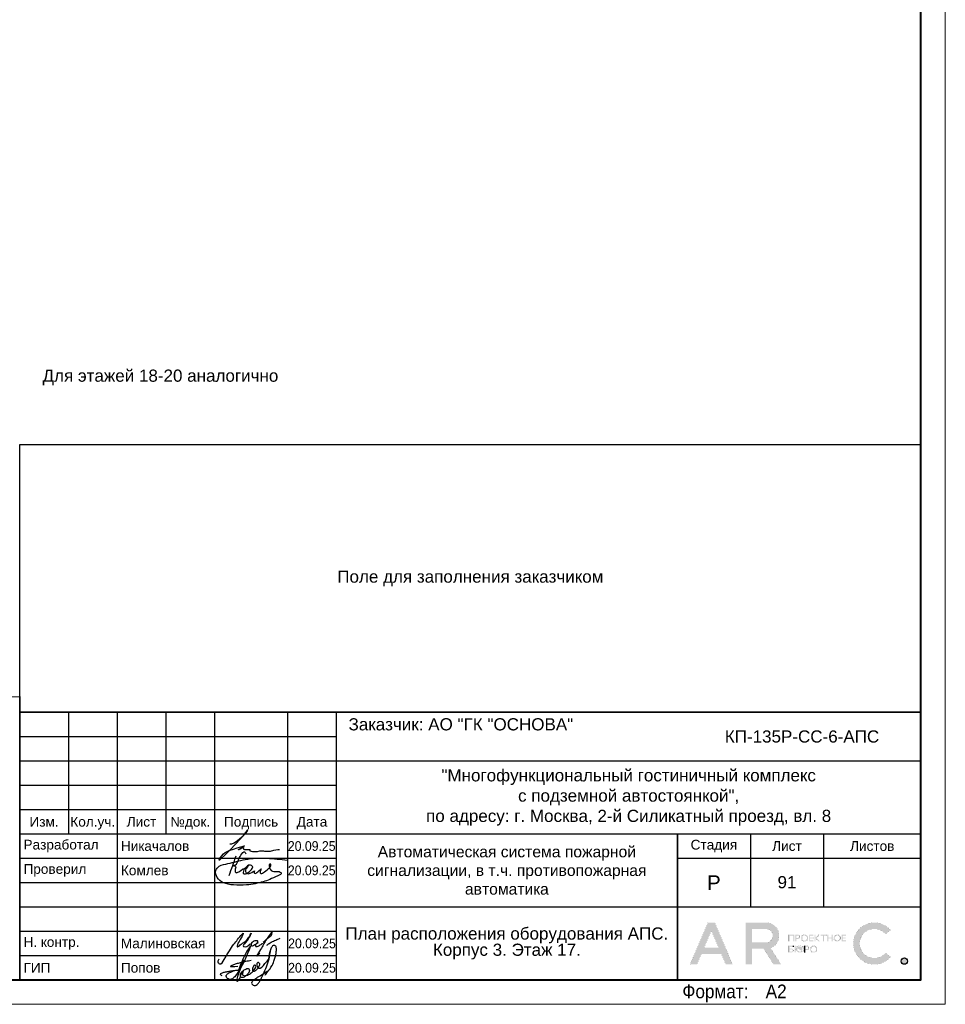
# Model space of a CAD drawing. Header units: millimetres. Extents: x -195178 to 1761886, y 140622 to 301105.
# Tile 92 of 131: x 931608 to 950608, y 182305 to 202531. Entities that reach past the tile are written whole.
import ezdxf
from ezdxf.enums import TextEntityAlignment as Align

# ---------------------------------------------------------------- set-up
doc = ezdxf.new("R2010")
doc.units = ezdxf.units.MM
doc.layers.get('Defpoints').update_dxf_attribs({"color": 252})
for name, color, linetype, lineweight in [('DB CP Оформление', 7, 'Continuous', 25), ('Охрана входов', 252, 'Continuous', 30), ('Рамка', 7, 'Continuous', 18)]:
    doc.layers.add(name, color=color, linetype=linetype, lineweight=lineweight)
doc.layers.add('DB CP Подписи', color=7, linetype='Continuous', lineweight=25, true_color=0x0a45f5)
doc.layers.add('Автоматика', color=1, linetype='Continuous')
doc.layers.add('формат', color=250, linetype='Continuous')
doc.styles.add('Arial', font='arial.ttf', dxfattribs={"width": 0.9, "height": 699.9999999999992})
doc.styles.add('CP.Text', font='arial.ttf')
doc.styles.add('CP.Text дата', font='arial.ttf', dxfattribs={"width": 0.9})

# ---------------------------------------------------------------- blocks, each defined once
blk = doc.blocks.new('*U29')
at = {"color": 0, "lineweight": 0}
blk.add_lwpolyline([(-594, 4.393872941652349e-15), (6.661338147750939e-14, 6.661338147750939e-14), (3.331937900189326e-14, 420.0000000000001), (-594.0000000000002, 420.0000000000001)], close=True, dxfattribs=at)
at = {"lineweight": 40}
blk.add_lwpolyline([(-574, 5.000000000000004), (-4.999999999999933, 5.000000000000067), (-4.999999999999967, 415.0000000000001), (-574.0000000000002, 415.0000000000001)], close=True, dxfattribs=at)
at = {"style": 'Arial', "width": 0.9}
blk.add_text('Формат:', height=2.8, dxfattribs=at).set_placement((-53.97311837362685, 1.250000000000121))
at = {"style": 'Arial', "width": 0.9, "flags": 8}
blk.add_attdef('FORMAT', (-36.87188609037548, 1.257088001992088), '', height=2.8, dxfattribs=at)
blk = doc.blocks.new('Попов')
at = {"layer": 'DB CP Подписи', "color": 160, "true_color": 0x0a45f5}
for points in [[(7.394956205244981, 7.032094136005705), (4.284556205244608, 0.8400941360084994), (3.982156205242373, 0.4944941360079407), (3.665356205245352, 0.2583778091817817), (3.190156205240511, 0.09837780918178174), (2.801356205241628, 0.2064941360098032), (2.509696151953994, 0.451294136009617), (2.383756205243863, 0.7680941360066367), (2.429696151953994, 0.9984941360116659), (2.62855620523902, 1.243294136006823), (3.319756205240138, 1.603294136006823), (3.895756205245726, 1.848094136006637), (4.370956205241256, 1.992094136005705), (4.918156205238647, 1.992094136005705)], [(7.394956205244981, 7.032094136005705), (6.962956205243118, 6.427294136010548), (4.918156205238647, 1.992094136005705)], [(8.094156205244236, 0.03369413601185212), (8.828556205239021, 0.5520941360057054), (9.980556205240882, 1.272094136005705), (10.85895620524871, 1.761694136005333), (10.41255620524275, 1.084894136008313), (11.57895620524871, 2.611294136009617), (12.16935620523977, 3.84969413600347), (12.471756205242, 4.713694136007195), (12.629696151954, 5.419294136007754), (12.689696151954, 6.2400941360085), (12.54375620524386, 6.945694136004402), (12.34215620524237, 7.075294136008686), (12.03975620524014, 7.075294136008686), (11.64969615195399, 6.6000941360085), (11.379696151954, 5.779294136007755), (11.21895620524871, 4.728094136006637), (10.72935620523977, 3.014494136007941), (9.418956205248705, 0.0336941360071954)], [(3.521356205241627, 2.971294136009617), (4.126156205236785, 3.244894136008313), (4.932556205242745, 3.475294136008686), (6.444556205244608, 3.835294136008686), (7.495756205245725, 4.080094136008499)], [(5.979696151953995, 4.069175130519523), (4.859696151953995, -0.1216221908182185), (5.311356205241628, 0.624094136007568), (5.311356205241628, 0.8688941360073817), (5.624396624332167, 1.697142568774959), (6.247356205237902, 2.150494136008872), (6.650556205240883, 2.323294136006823), (6.909756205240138, 2.323294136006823), (7.125756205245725, 2.150494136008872), (7.125756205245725, 1.747294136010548), (6.82335620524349, 1.243294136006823), (6.333756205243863, 0.7968941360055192), (5.714556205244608, 0.5088941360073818), (5.412156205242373, 0.5952941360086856), (5.49855620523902, 1.286494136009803), (5.817585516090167, 1.879286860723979), (5.714556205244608, 1.286494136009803), (5.829756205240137, 0.9552941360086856), (6.146556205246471, 0.8832941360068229), (6.794556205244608, 1.012894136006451), (7.528956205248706, 1.459294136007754), (8.119356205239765, 2.064094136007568), (8.407356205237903, 2.510494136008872), (8.407356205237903, 2.899294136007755), (8.320956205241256, 3.028894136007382), (8.090556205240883, 2.956894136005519), (7.816956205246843, 2.366494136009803), (7.816956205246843, 1.963294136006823), (7.989756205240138, 1.776094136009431), (8.364156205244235, 1.891294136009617), (8.82495620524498, 2.323294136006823), (9.055356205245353, 2.697694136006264), (9.271356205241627, 3.302494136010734), (9.012156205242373, 3.561694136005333), (8.882556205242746, 3.561694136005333), (8.709696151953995, 3.3600941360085), (8.709696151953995, 2.978377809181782), (9.039696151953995, 2.408377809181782), (10.349696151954, 3.378377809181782), (11.11969615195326, 4.410259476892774), (11.27818451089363, 5.133235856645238), (11.35539592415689, 5.654323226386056), (11.38831620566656, 5.819447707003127), (11.35539592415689, 5.654323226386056)], [(3.521356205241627, 2.971294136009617), (3.294445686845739, 2.859738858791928), (4.789696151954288, 2.859738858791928)], [(1.534156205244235, 0.8688941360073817), (1.303756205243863, 1.041694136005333), (1.217356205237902, 1.214494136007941), (1.447756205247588, 1.416094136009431), (2.038156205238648, 1.603294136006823), (2.815756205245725, 1.761694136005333), (3.506956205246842, 1.876894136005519), (4.357209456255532, 1.989153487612), (4.918156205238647, 1.992094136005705)]]:
    blk.add_spline(points, degree=3, dxfattribs=at)
at = {"layer": 'DB CP Подписи'}
blk.add_spline([(8.094156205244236, 0.03369413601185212), (7.791756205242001, -0.2544480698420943), (7.618956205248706, -0.4847058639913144), (7.618956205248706, -0.8015058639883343), (7.950156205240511, -1.060705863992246), (8.569356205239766, -1.060705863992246), (8.943756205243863, -0.7583058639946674), (9.116556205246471, -0.4991058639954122), (9.418956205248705, 0.0336941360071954)], degree=3, dxfattribs=at)
blk = doc.blocks.new('A$Cf51998ab')
at = {"layer": 'DB CP Подписи'}
for points in [[(2.024743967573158, 7.175397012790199), (0.02474396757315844, 3.175397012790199), (2.524743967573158, 0.1753970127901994), (9.524743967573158, 6.675397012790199), (17.02474396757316, 19.1753970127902), (23.52474396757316, 28.6753970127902), (29.02474396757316, 35.6753970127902), (35.52474396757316, 43.6753970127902), (36.52474396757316, 44.6753970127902), (30.02474396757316, 30.6753970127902), (28.52474396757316, 26.1753970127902), (28.52474396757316, 25.1753970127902), (31.52474396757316, 26.6753970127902), (36.02474396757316, 30.1753970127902), (43.52474396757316, 36.1753970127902), (45.52474396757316, 39.1753970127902), (47.52474396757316, 42.6753970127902), (47.52474396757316, 43.1753970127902), (48.02474396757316, 44.1753970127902), (40.52474396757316, 31.1753970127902), (37.52474396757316, 25.6753970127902), (40.52474396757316, 25.1753970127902), (47.02474396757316, 28.6753970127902), (47.52474396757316, 29.1753970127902)], [(66.52474396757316, 31.6753970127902), (75.02474396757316, 39.1753970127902), (79.02474396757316, 43.6753970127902), (79.52474396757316, 46.6753970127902), (75.02474396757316, 41.6753970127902), (69.02474396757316, 32.6753970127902), (61.02474396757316, 18.6753970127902), (57.02474396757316, 11.6753970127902), (61.52474396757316, 15.6753970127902)], [(57.52474396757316, 34.1753970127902), (54.52474396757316, 34.1753970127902), (50.02474396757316, 31.1753970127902), (49.52474396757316, 26.1753970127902), (54.02474396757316, 27.6753970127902), (56.02474396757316, 29.1753970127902), (58.02474396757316, 33.1753970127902), (57.52474396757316, 34.1753970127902)], [(59.02474396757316, 30.6753970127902), (55.49455854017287, 28.71229258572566), (55.52474396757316, 25.6753970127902), (57.52474396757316, 25.6753970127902), (62.02474396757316, 27.6753970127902), (65.02474396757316, 29.6753970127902), (65.52474396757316, 30.1753970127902)], [(71.80259313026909, 27.23596012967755), (75.18207571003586, 30.02247973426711), (81.43411698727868, 33.40007838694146), (87.77064376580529, 36.27103771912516), (91.06563812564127, 37.45319772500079)]]:
    blk.add_spline(points, degree=3, dxfattribs=at)
blk = doc.blocks.new('Лого')
at = {"layer": 'DB CP Оформление'}
h = blk.add_hatch(color=0, dxfattribs=at)
edge = h.paths.add_edge_path()
edge.add_line((-3.149615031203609, 491.8564630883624), (-2.145539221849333, 491.0307320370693))
edge.add_arc((-5.466713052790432, 493.7619962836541), 4.300000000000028, 39.43316774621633, 320.5668322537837, ccw=False)
edge.add_line((-2.145539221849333, 496.4932605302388), (-3.149615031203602, 495.6675294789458))
edge.add_arc((-5.466713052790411, 493.7619962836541), 3.000000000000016, 39.43316774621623, 320.5668322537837)
edge = h.paths.add_edge_path()
edge.add_arc((0.7039796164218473, 490.1453402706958), 0.65, 0, 360)
h.paths.add_polyline_path([(-38.91856638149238, 496.3972109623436), (-37.43639440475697, 492.9290438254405), (-40.40073835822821, 492.9290438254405)], flags=16)
edge = h.paths.add_edge_path(flags=16)
edge.add_line((-30.56831019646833, 493.9825875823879), (-27.63778042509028, 493.9825875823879))
edge.add_arc((-27.63778042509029, 495.2825875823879), 1.299999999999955, 270.0000000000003, 360.0000000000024)
edge.add_line((-26.33778042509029, 495.2825875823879), (-26.33778042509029, 495.4512324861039))
edge.add_arc((-27.63778042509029, 495.4512324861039), 1.300000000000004, 359.9999999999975, 449.9999999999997)
edge.add_line((-27.63778042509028, 496.7512324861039), (-30.56831019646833, 496.7512324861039))
edge.add_line((-30.56831019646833, 496.7512324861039), (-30.56831019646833, 493.9825875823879))
h.paths.add_polyline_path([(-35.9689509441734, 489.4953402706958), (-36.88082038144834, 491.6290438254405), (-40.956312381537, 491.6290438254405), (-41.8681818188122, 489.4953402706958), (-43.28192242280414, 489.4953402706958), (-39.6254366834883, 498.0512324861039), (-38.21169607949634, 498.0512324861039), (-34.55521034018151, 489.4953402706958)])
edge = h.paths.add_edge_path()
edge.add_line((-30.56831019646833, 489.4953402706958), (-31.86831019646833, 489.4953402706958))
edge.add_line((-31.86831019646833, 489.4953402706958), (-31.86831019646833, 498.0512324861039))
edge.add_line((-31.86831019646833, 498.0512324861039), (-27.63778042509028, 498.0512324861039))
edge.add_arc((-27.63778042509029, 495.4512324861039), 2.600000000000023, 0, 89.99999999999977, ccw=False)
edge.add_line((-25.03778042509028, 495.4512324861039), (-25.03778042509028, 495.2825875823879))
edge.add_arc((-27.63778042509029, 495.2825875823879), 2.600000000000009, -70.23716168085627, 0, ccw=False)
edge.add_line((-26.75864866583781, 492.8357268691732), (-24.6131234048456, 489.4953402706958))
edge.add_line((-24.6131234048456, 489.4953402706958), (-26.15818166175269, 489.4953402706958))
edge.add_line((-26.15818166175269, 489.4953402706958), (-28.20534579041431, 492.6825875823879))
edge.add_line((-28.20534579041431, 492.6825875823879), (-30.56831019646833, 492.6825875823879))
edge.add_line((-30.56831019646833, 492.6825875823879), (-30.56831019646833, 489.4953402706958))
edge = h.paths.add_edge_path(flags=16)
edge.add_line((-21.27053753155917, 492.6928723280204), (-21.27053753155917, 492.5228723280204))
edge.add_arc((-20.82053753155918, 492.5228723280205), 0.4499999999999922, 180.0000000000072, 270.0000000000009)
edge.add_line((-20.82053753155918, 492.0728723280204), (-20.69150461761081, 492.0728723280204))
edge.add_arc((-20.6915046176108, 492.5228723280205), 0.4500000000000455, 269.9999999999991, 359.9999999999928)
edge.add_line((-20.24150461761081, 492.5228723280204), (-20.24150461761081, 492.6928723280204))
edge.add_arc((-20.69150461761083, 492.6928723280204), 0.4500000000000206, 0, 89.99999999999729)
edge.add_line((-20.69150461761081, 493.1428723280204), (-20.82053753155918, 493.1428723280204))
edge.add_arc((-20.82053753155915, 492.6928723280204), 0.4500000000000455, 90.00000000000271, 180)
edge = h.paths.add_edge_path(flags=17)
edge.add_line((-21.62964566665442, 491.9228723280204), (-21.62964566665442, 492.5328723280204))
edge.add_line((-21.62964566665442, 492.5328723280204), (-21.45053753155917, 492.5328723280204))
edge.add_line((-21.45053753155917, 492.5328723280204), (-21.45053753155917, 492.5228723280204))
edge.add_arc((-20.85053753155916, 492.5228723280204), 0.6000000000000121, 180, 269.999999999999)
edge.add_line((-20.85053753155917, 491.9228723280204), (-20.66150461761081, 491.9228723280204))
edge.add_arc((-20.66150461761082, 492.5228723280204), 0.6000000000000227, 270.000000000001, 360)
edge.add_line((-20.06150461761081, 492.5228723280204), (-20.06150461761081, 492.6928723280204))
edge.add_arc((-20.66150461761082, 492.6928723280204), 0.6000000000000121, 0, 89.99999999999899)
edge.add_line((-20.66150461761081, 493.2928723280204), (-20.85053753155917, 493.2928723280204))
edge.add_arc((-20.85053753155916, 492.6928723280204), 0.6000000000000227, 90.00000000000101, 180)
edge.add_line((-21.45053753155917, 492.6928723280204), (-21.45053753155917, 492.6828723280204))
edge.add_line((-21.45053753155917, 492.6828723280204), (-21.62964566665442, 492.6828723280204))
edge.add_line((-21.62964566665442, 492.6828723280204), (-21.62964566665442, 493.2928723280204))
edge.add_line((-21.62964566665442, 493.2928723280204), (-21.80964566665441, 493.2928723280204))
edge.add_line((-21.80964566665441, 493.2928723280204), (-21.80964566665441, 491.9228723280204))
edge.add_line((-21.80964566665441, 491.9228723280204), (-21.62964566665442, 491.9228723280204))
edge = h.paths.add_edge_path(flags=16)
edge.add_line((-18.44160413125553, 492.6928723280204), (-18.44160413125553, 492.5228723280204))
edge.add_arc((-17.99160413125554, 492.5228723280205), 0.4499999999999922, 180.0000000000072, 270.0000000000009)
edge.add_line((-17.99160413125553, 492.0728723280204), (-17.86257121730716, 492.0728723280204))
edge.add_arc((-17.86257121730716, 492.5228723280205), 0.4500000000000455, 269.9999999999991, 359.9999999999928)
edge.add_line((-17.41257121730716, 492.5228723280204), (-17.41257121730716, 492.6928723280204))
edge.add_arc((-17.86257121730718, 492.6928723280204), 0.4500000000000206, 0, 89.99999999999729)
edge.add_line((-17.86257121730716, 493.1428723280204), (-17.99160413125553, 493.1428723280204))
edge.add_arc((-17.99160413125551, 492.6928723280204), 0.4500000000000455, 90.00000000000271, 180)
edge = h.paths.add_edge_path()
edge.add_line((-18.62160413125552, 492.6928723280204), (-18.62160413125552, 492.5228723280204))
edge.add_arc((-18.02160413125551, 492.5228723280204), 0.6000000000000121, 180, 269.999999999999)
edge.add_line((-18.02160413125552, 491.9228723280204), (-17.83257121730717, 491.9228723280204))
edge.add_arc((-17.83257121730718, 492.5228723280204), 0.6000000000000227, 270.000000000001, 360)
edge.add_line((-17.23257121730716, 492.5228723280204), (-17.23257121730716, 492.6928723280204))
edge.add_arc((-17.83257121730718, 492.6928723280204), 0.6000000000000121, 0, 89.99999999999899)
edge.add_line((-17.83257121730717, 493.2928723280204), (-18.02160413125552, 493.2928723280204))
edge.add_arc((-18.02160413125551, 492.6928723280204), 0.6000000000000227, 90.00000000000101, 180)
edge = h.paths.add_edge_path(flags=16)
edge.add_line((-13.61226025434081, 494.9777851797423), (-13.61226025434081, 494.8077851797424))
edge.add_arc((-13.16226025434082, 494.8077851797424), 0.4499999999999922, 180.0000000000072, 270.0000000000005)
edge.add_line((-13.16226025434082, 494.3577851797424), (-13.03322734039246, 494.3577851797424))
edge.add_arc((-13.03322734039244, 494.8077851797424), 0.4500000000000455, 269.9999999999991, 359.9999999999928)
edge.add_line((-12.58322734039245, 494.8077851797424), (-12.58322734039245, 494.9777851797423))
edge.add_arc((-13.03322734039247, 494.9777851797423), 0.4500000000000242, 0, 89.99999999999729)
edge.add_line((-13.03322734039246, 495.4277851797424), (-13.16226025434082, 495.4277851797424))
edge.add_arc((-13.16226025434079, 494.9777851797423), 0.4500000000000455, 90.00000000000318, 180)
edge = h.paths.add_edge_path()
edge.add_line((-13.79226025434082, 494.9777851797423), (-13.79226025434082, 494.8077851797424))
edge.add_arc((-13.19226025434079, 494.8077851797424), 0.6000000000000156, 180, 269.9999999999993)
edge.add_line((-13.19226025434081, 494.2077851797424), (-13.00322734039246, 494.2077851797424))
edge.add_arc((-13.00322734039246, 494.8077851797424), 0.6000000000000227, 270.000000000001, 360)
edge.add_line((-12.40322734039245, 494.8077851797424), (-12.40322734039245, 494.9777851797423))
edge.add_arc((-13.00322734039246, 494.9777851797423), 0.6000000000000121, 0, 89.99999999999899)
edge.add_line((-13.00322734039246, 495.5777851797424), (-13.19226025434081, 495.5777851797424))
edge.add_arc((-13.19226025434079, 494.9777851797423), 0.6000000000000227, 90.00000000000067, 180)
edge = h.paths.add_edge_path(flags=16)
edge.add_line((-20.28705089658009, 494.9777851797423), (-20.28705089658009, 494.8077851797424))
edge.add_arc((-19.8370508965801, 494.8077851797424), 0.4499999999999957, 180.0000000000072, 270.0000000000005)
edge.add_line((-19.83705089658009, 494.3577851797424), (-19.70801798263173, 494.3577851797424))
edge.add_arc((-19.70801798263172, 494.8077851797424), 0.4500000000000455, 269.9999999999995, 359.9999999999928)
edge.add_line((-19.25801798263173, 494.8077851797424), (-19.25801798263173, 494.9777851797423))
edge.add_arc((-19.70801798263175, 494.9777851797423), 0.4500000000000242, 0, 89.99999999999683)
edge.add_line((-19.70801798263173, 495.4277851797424), (-19.83705089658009, 495.4277851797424))
edge.add_arc((-19.83705089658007, 494.9777851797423), 0.4500000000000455, 90.00000000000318, 180)
edge = h.paths.add_edge_path()
edge.add_line((-20.46705089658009, 494.9777851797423), (-20.46705089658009, 494.8077851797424))
edge.add_arc((-19.86705089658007, 494.8077851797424), 0.6000000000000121, 180, 269.999999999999)
edge.add_line((-19.86705089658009, 494.2077851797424), (-19.67801798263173, 494.2077851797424))
edge.add_arc((-19.67801798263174, 494.8077851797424), 0.6000000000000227, 270.000000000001, 360)
edge.add_line((-19.07801798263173, 494.8077851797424), (-19.07801798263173, 494.9777851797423))
edge.add_arc((-19.67801798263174, 494.9777851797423), 0.6000000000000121, 0, 89.99999999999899)
edge.add_line((-19.67801798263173, 495.5777851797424), (-19.86705089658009, 495.5777851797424))
edge.add_arc((-19.86705089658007, 494.9777851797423), 0.6000000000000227, 90.00000000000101, 180)
edge = h.paths.add_edge_path(flags=16)
edge.add_arc((-19.22667760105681, 492.7878723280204), 0.1800000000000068, 270.0000000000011, 360)
edge.add_line((-19.04667760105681, 492.7878723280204), (-19.0466776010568, 492.9328723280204))
edge.add_arc((-19.22667760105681, 492.9328723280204), 0.1800000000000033, 0, 89.99999999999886)
edge.add_line((-19.2266776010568, 493.1128723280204), (-19.63443714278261, 493.1128723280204))
edge.add_line((-19.63443714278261, 493.1128723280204), (-19.6344371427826, 492.6078723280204))
edge.add_line((-19.6344371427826, 492.6078723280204), (-19.22667760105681, 492.6078723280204))
edge = h.paths.add_edge_path()
edge.add_line((-19.63443714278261, 491.9228723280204), (-19.81443714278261, 491.9228723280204))
edge.add_line((-19.81443714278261, 491.9228723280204), (-19.81443714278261, 493.2928723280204))
edge.add_line((-19.81443714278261, 493.2928723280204), (-19.2266776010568, 493.2928723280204))
edge.add_arc((-19.2266776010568, 492.9328723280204), 0.3600000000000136, 0, 89.99999999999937, ccw=False)
edge.add_line((-18.8666776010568, 492.9328723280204), (-18.86667760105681, 492.7878723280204))
edge.add_arc((-19.22667760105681, 492.7878723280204), 0.3600000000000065, -89.99999999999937, 0, ccw=False)
edge.add_line((-19.22667760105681, 492.4278723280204), (-19.63443714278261, 492.4278723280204))
edge.add_line((-19.63443714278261, 492.4278723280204), (-19.63443714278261, 491.9228723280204))
edge = h.paths.add_edge_path(flags=16)
edge.add_line((-22.41432519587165, 492.0728723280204), (-22.81592550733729, 492.0728723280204))
edge.add_line((-22.81592550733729, 492.0728723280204), (-22.81592550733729, 492.5700955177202))
edge.add_line((-22.81592550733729, 492.5700955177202), (-22.41432519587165, 492.5700955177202))
edge.add_arc((-22.41432519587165, 492.3900955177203), 0.17999999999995, -1.807620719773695e-11, 89.99999999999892, ccw=False)
edge.add_line((-22.23432519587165, 492.3900955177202), (-22.23432519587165, 492.2528723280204))
edge.add_arc((-22.41432519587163, 492.2528723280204), 0.1799999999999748, -90.00000000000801, 0, ccw=False)
h.paths.add_polyline_path([(-16.95626591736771, 495.5777851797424), (-17.51223811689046, 494.9677851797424), (-17.55459530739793, 494.9677851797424), (-17.55459530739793, 495.5777851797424), (-17.73459530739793, 495.5777851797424), (-17.73459530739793, 494.2077851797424), (-17.55459530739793, 494.2077851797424), (-17.55459530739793, 494.8177851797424), (-17.47826675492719, 494.8177851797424), (-16.92229455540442, 494.2077851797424), (-16.67874821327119, 494.2077851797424), (-17.32006333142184, 494.9114214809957), (-16.71271957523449, 495.5777851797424)])
edge = h.paths.add_edge_path()
edge.add_line((-22.10894538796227, 493.1128723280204), (-22.8159255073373, 493.1128723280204))
edge.add_line((-22.8159255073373, 493.1128723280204), (-22.81592550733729, 492.7200955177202))
edge.add_line((-22.81592550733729, 492.7200955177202), (-22.41432519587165, 492.7200955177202))
edge.add_arc((-22.41432519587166, 492.3600955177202), 0.3600000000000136, 0, 89.99999999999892, ccw=False)
edge.add_line((-22.05432519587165, 492.3600955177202), (-22.05432519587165, 492.2828723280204))
edge.add_arc((-22.41432519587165, 492.2828723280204), 0.3600000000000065, -89.99999999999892, 0, ccw=False)
edge.add_line((-22.41432519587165, 491.9228723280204), (-23.01592550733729, 491.9228723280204))
edge.add_line((-23.01592550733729, 491.9228723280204), (-23.01592550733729, 493.2928723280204))
edge.add_line((-23.01592550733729, 493.2928723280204), (-22.10894538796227, 493.2928723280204))
edge.add_line((-22.10894538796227, 493.2928723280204), (-22.10894538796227, 493.1128723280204))
h.paths.add_polyline_path([(-15.99401623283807, 495.3977851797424), (-16.45775531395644, 495.3977851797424), (-16.45775531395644, 495.5777851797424), (-15.35027715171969, 495.5777851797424), (-15.35027715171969, 495.3977851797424), (-15.81401623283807, 495.3977851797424), (-15.81401623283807, 494.2077851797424), (-15.99401623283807, 494.2077851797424)])
h.paths.add_polyline_path([(-14.219327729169, 494.9827851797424), (-14.219327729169, 495.5777851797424), (-14.039327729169, 495.5777851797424), (-14.039327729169, 494.2077851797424), (-14.219327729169, 494.2077851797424), (-14.219327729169, 494.8027851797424), (-14.92320967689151, 494.8027851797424), (-14.92320967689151, 494.2077851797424), (-15.10320967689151, 494.2077851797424), (-15.10320967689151, 495.5777851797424), (-14.92320967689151, 495.5777851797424), (-14.92320967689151, 494.9827851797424)])
h.paths.add_polyline_path([(-11.97615986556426, 494.8027851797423), (-11.97615986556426, 494.3877851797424), (-11.30687213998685, 494.3877851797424), (-11.30687213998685, 494.2077851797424), (-12.15615986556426, 494.2077851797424), (-12.15615986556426, 495.5777851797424), (-11.30687213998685, 495.5777851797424), (-11.30687213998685, 495.3977851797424), (-11.97615986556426, 495.3977851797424), (-11.97615986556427, 494.9827851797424), (-11.34484040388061, 494.9827851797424), (-11.34484040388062, 494.8027851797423)])
edge = h.paths.add_edge_path(flags=16)
edge.add_arc((-21.07411837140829, 495.0727851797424), 0.1800000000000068, 270.0000000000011, 360)
edge.add_line((-20.89411837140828, 495.0727851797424), (-20.89411837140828, 495.2177851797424))
edge.add_arc((-21.07411837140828, 495.2177851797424), 0.1800000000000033, 0, 89.99999999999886)
edge.add_line((-21.07411837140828, 495.3977851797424), (-21.48187791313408, 495.3977851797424))
edge.add_line((-21.48187791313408, 495.3977851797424), (-21.48187791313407, 494.8927851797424))
edge.add_line((-21.48187791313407, 494.8927851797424), (-21.07411837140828, 494.8927851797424))
h.paths.add_polyline_path([(-22.81592550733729, 494.2077851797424), (-23.01592550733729, 494.2077851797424), (-23.01592550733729, 495.5777851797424), (-21.90894538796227, 495.5777851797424), (-21.90894538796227, 494.2077851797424), (-22.10894538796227, 494.2077851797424), (-22.10894538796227, 495.3977851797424), (-22.81592550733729, 495.3977851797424)])
h.paths.add_polyline_path([(-18.65095050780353, 494.8027851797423), (-18.65095050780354, 494.3877851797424), (-17.98166278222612, 494.3877851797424), (-17.98166278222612, 494.2077851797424), (-18.83095050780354, 494.2077851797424), (-18.83095050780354, 495.5777851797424), (-17.98166278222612, 495.5777851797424), (-17.98166278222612, 495.3977851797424), (-18.65095050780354, 495.3977851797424), (-18.65095050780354, 494.9827851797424), (-18.01963104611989, 494.9827851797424), (-18.01963104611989, 494.8027851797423)])
edge = h.paths.add_edge_path()
edge.add_line((-21.48187791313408, 494.2077851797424), (-21.66187791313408, 494.2077851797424))
edge.add_line((-21.66187791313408, 494.2077851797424), (-21.66187791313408, 495.5777851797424))
edge.add_line((-21.66187791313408, 495.5777851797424), (-21.07411837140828, 495.5777851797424))
edge.add_arc((-21.07411837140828, 495.2177851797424), 0.3600000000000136, 0, 89.99999999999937, ccw=False)
edge.add_line((-20.71411837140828, 495.2177851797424), (-20.71411837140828, 495.0727851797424))
edge.add_arc((-21.07411837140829, 495.0727851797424), 0.3600000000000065, -89.99999999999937, 0, ccw=False)
edge.add_line((-21.07411837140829, 494.7127851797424), (-21.48187791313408, 494.7127851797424))
edge.add_line((-21.48187791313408, 494.7127851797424), (-21.48187791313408, 494.2077851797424))
edge = h.paths.add_edge_path()
edge.add_line((-19.81443714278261, 493.2928723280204), (-19.81443714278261, 491.9228723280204))
edge.add_line((-22.10894538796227, 493.2928723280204), (-22.10894538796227, 493.1128723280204))
at = {"layer": 'DB CP Оформление', "color": 0}
for p, q in [((-22.10894538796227, 493.2928723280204), (-22.10894538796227, 493.1128723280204)), ((-19.81443714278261, 493.2928723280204), (-19.81443714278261, 491.9228723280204))]:
    blk.add_line(p, q, dxfattribs=at)
at = {"layer": 'DB CP Оформление', "color": 0, "const_width": 0.01}
for points in [[(-35.9689509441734, 489.4953402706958), (-36.88082038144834, 491.6290438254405), (-40.956312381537, 491.6290438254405), (-41.8681818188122, 489.4953402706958), (-43.28192242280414, 489.4953402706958), (-39.6254366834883, 498.0512324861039), (-38.21169607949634, 498.0512324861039), (-34.55521034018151, 489.4953402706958)], [(-38.91856638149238, 496.3972109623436), (-37.43639440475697, 492.9290438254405), (-40.40073835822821, 492.9290438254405)], [(-22.81592550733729, 494.2077851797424), (-23.01592550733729, 494.2077851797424), (-23.01592550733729, 495.5777851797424), (-21.90894538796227, 495.5777851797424), (-21.90894538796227, 494.2077851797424), (-22.10894538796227, 494.2077851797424), (-22.10894538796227, 495.3977851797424), (-22.81592550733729, 495.3977851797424)], [(-18.65095050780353, 494.8027851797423), (-18.65095050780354, 494.3877851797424), (-17.98166278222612, 494.3877851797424), (-17.98166278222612, 494.2077851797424), (-18.83095050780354, 494.2077851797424), (-18.83095050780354, 495.5777851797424), (-17.98166278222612, 495.5777851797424), (-17.98166278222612, 495.3977851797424), (-18.65095050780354, 495.3977851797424), (-18.65095050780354, 494.9827851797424), (-18.01963104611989, 494.9827851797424), (-18.01963104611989, 494.8027851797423)], [(-16.95626591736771, 495.5777851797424), (-17.51223811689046, 494.9677851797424), (-17.55459530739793, 494.9677851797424), (-17.55459530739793, 495.5777851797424), (-17.73459530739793, 495.5777851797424), (-17.73459530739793, 494.2077851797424), (-17.55459530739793, 494.2077851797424), (-17.55459530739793, 494.8177851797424), (-17.47826675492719, 494.8177851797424), (-16.92229455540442, 494.2077851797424), (-16.67874821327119, 494.2077851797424), (-17.32006333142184, 494.9114214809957), (-16.71271957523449, 495.5777851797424)], [(-15.99401623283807, 495.3977851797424), (-16.45775531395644, 495.3977851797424), (-16.45775531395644, 495.5777851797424), (-15.35027715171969, 495.5777851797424), (-15.35027715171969, 495.3977851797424), (-15.81401623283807, 495.3977851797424), (-15.81401623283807, 494.2077851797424), (-15.99401623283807, 494.2077851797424)], [(-14.219327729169, 494.9827851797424), (-14.219327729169, 495.5777851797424), (-14.039327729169, 495.5777851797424), (-14.039327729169, 494.2077851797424), (-14.219327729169, 494.2077851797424), (-14.219327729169, 494.8027851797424), (-14.92320967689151, 494.8027851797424), (-14.92320967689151, 494.2077851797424), (-15.10320967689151, 494.2077851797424), (-15.10320967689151, 495.5777851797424), (-14.92320967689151, 495.5777851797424), (-14.92320967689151, 494.9827851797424)], [(-11.97615986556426, 494.8027851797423), (-11.97615986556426, 494.3877851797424), (-11.30687213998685, 494.3877851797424), (-11.30687213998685, 494.2077851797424), (-12.15615986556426, 494.2077851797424), (-12.15615986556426, 495.5777851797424), (-11.30687213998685, 495.5777851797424), (-11.30687213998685, 495.3977851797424), (-11.97615986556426, 495.3977851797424), (-11.97615986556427, 494.9827851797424), (-11.34484040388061, 494.9827851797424), (-11.34484040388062, 494.8027851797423)]]:
    blk.add_lwpolyline(points, close=True, dxfattribs=at)
for points in [[(-30.56831019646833, 489.4953402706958), (-31.86831019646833, 489.4953402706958), (-31.86831019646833, 498.0512324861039), (-27.63778042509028, 498.0512324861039, -0.414213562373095), (-25.03778042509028, 495.4512324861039), (-25.03778042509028, 495.2825875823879, -0.316436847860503), (-26.75864866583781, 492.8357268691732), (-24.6131234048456, 489.4953402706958), (-26.15818166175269, 489.4953402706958), (-28.20534579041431, 492.6825875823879), (-30.56831019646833, 492.6825875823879)], [(-3.149615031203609, 491.8564630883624), (-2.145539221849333, 491.0307320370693, -2.790346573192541), (-2.145539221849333, 496.4932605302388), (-3.149615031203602, 495.6675294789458, 2.790346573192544)], [(-30.56831019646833, 493.9825875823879), (-27.63778042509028, 493.9825875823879, 0.414213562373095), (-26.33778042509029, 495.2825875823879), (-26.33778042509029, 495.4512324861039, 0.414213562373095), (-27.63778042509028, 496.7512324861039), (-30.56831019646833, 496.7512324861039)], [(-21.48187791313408, 494.2077851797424), (-21.66187791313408, 494.2077851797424), (-21.66187791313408, 495.5777851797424), (-21.07411837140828, 495.5777851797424, -0.4142135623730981), (-20.71411837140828, 495.2177851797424), (-20.71411837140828, 495.0727851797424, -0.4142135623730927), (-21.07411837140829, 494.7127851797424), (-21.48187791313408, 494.7127851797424)], [(-20.46705089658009, 494.9777851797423), (-20.46705089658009, 494.8077851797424, 0.414213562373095), (-19.86705089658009, 494.2077851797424), (-19.67801798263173, 494.2077851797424, 0.414213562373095), (-19.07801798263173, 494.8077851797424), (-19.07801798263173, 494.9777851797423, 0.414213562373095), (-19.67801798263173, 495.5777851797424), (-19.86705089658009, 495.5777851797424, 0.414213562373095)], [(-13.79226025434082, 494.9777851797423), (-13.79226025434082, 494.8077851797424, 0.414213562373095), (-13.19226025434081, 494.2077851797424), (-13.00322734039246, 494.2077851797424, 0.414213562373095), (-12.40322734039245, 494.8077851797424), (-12.40322734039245, 494.9777851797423, 0.414213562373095), (-13.00322734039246, 495.5777851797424), (-13.19226025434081, 495.5777851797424, 0.414213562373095)], [(-21.07411837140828, 494.8927851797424, 0.4142135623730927), (-20.89411837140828, 495.0727851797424), (-20.89411837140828, 495.2177851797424, 0.4142135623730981), (-21.07411837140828, 495.3977851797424), (-21.48187791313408, 495.3977851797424), (-21.48187791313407, 494.8927851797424)], [(-20.28705089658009, 494.9777851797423), (-20.28705089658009, 494.8077851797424, 0.414213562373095), (-19.83705089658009, 494.3577851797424), (-19.70801798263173, 494.3577851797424, 0.414213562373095), (-19.25801798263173, 494.8077851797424), (-19.25801798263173, 494.9777851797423, 0.414213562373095), (-19.70801798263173, 495.4277851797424), (-19.83705089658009, 495.4277851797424, 0.414213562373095)], [(-13.61226025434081, 494.9777851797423), (-13.61226025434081, 494.8077851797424, 0.414213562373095), (-13.16226025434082, 494.3577851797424), (-13.03322734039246, 494.3577851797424, 0.414213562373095), (-12.58322734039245, 494.8077851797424), (-12.58322734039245, 494.9777851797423, 0.414213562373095), (-13.03322734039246, 495.4277851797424), (-13.16226025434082, 495.4277851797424, 0.414213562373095)], [(-22.10894538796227, 493.1128723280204), (-22.8159255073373, 493.1128723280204), (-22.81592550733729, 492.7200955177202), (-22.41432519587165, 492.7200955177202, -0.4142135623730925), (-22.05432519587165, 492.3600955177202), (-22.05432519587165, 492.2828723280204, -0.4142135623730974), (-22.41432519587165, 491.9228723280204), (-23.01592550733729, 491.9228723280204), (-23.01592550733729, 493.2928723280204), (-22.10894538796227, 493.2928723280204)], [(-22.41432519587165, 492.0728723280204), (-22.81592550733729, 492.0728723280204), (-22.81592550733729, 492.5700955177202), (-22.41432519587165, 492.5700955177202, -0.4142135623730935), (-22.23432519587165, 492.3900955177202), (-22.23432519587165, 492.2528723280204, -0.4142135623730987)], [(-21.62964566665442, 491.9228723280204), (-21.62964566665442, 492.5328723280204), (-21.45053753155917, 492.5328723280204), (-21.45053753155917, 492.5228723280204, 0.414213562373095), (-20.85053753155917, 491.9228723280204), (-20.66150461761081, 491.9228723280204, 0.414213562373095), (-20.06150461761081, 492.5228723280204), (-20.06150461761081, 492.6928723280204, 0.414213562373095), (-20.66150461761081, 493.2928723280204), (-20.85053753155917, 493.2928723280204, 0.414213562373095), (-21.45053753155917, 492.6928723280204), (-21.45053753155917, 492.6828723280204), (-21.62964566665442, 492.6828723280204), (-21.62964566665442, 493.2928723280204), (-21.80964566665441, 493.2928723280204), (-21.80964566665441, 491.9228723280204)], [(-21.27053753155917, 492.6928723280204), (-21.27053753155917, 492.5228723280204, 0.414213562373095), (-20.82053753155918, 492.0728723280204), (-20.69150461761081, 492.0728723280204, 0.414213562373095), (-20.24150461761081, 492.5228723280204), (-20.24150461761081, 492.6928723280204, 0.414213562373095), (-20.69150461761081, 493.1428723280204), (-20.82053753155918, 493.1428723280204, 0.414213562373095)], [(-19.63443714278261, 491.9228723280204), (-19.81443714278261, 491.9228723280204), (-19.81443714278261, 493.2928723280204), (-19.2266776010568, 493.2928723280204, -0.4142135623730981), (-18.8666776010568, 492.9328723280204), (-18.86667760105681, 492.7878723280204, -0.4142135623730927), (-19.22667760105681, 492.4278723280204), (-19.63443714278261, 492.4278723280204)], [(-19.22667760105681, 492.6078723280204, 0.4142135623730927), (-19.04667760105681, 492.7878723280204), (-19.0466776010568, 492.9328723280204, 0.4142135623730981), (-19.2266776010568, 493.1128723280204), (-19.63443714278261, 493.1128723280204), (-19.6344371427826, 492.6078723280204)], [(-18.62160413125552, 492.6928723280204), (-18.62160413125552, 492.5228723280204, 0.414213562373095), (-18.02160413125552, 491.9228723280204), (-17.83257121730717, 491.9228723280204, 0.414213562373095), (-17.23257121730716, 492.5228723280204), (-17.23257121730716, 492.6928723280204, 0.414213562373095), (-17.83257121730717, 493.2928723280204), (-18.02160413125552, 493.2928723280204, 0.414213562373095)], [(-18.44160413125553, 492.6928723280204), (-18.44160413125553, 492.5228723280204, 0.414213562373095), (-17.99160413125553, 492.0728723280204), (-17.86257121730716, 492.0728723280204, 0.414213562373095), (-17.41257121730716, 492.5228723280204), (-17.41257121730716, 492.6928723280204, 0.414213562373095), (-17.86257121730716, 493.1428723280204), (-17.99160413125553, 493.1428723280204, 0.414213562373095)]]:
    blk.add_lwpolyline(points, format="xyb", close=True, dxfattribs=at)
at = {"layer": 'DB CP Оформление', "color": 0}
blk.add_circle((0.7039796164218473, 490.1453402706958), 0.65, dxfattribs=at)
at = {"layer": 'Defpoints', "color": 0}
blk.add_lwpolyline([(-45.89650028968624, 501.2732863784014), (4.103499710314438, 501.2732863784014), (4.103499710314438, 486.2732863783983), (-45.89650028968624, 486.2732863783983)], close=True, dxfattribs=at)
blk = doc.blocks.new('A$C5BE547C8')
at = {"layer": 'DB CP Подписи', "color": 160, "true_color": 0x0a45f5}
for points in [[(12.77064067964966, 273.4620631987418), (54.9465189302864, 284.4855278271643), (94.154754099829, 355.2698806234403), (190.2780455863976, 461.4464249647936), (197.8667517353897, 439.9583000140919)], [(553.6754189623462, 292.4671654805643), (541.1363445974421, 294.8536106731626), (543.5881781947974, 221.3447915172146), (618.3679039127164, 188.8783703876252), (688.8570107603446, 181.5274854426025), (702.341915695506, 169.2760206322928), (655.1448083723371, 128.8461685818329), (445.8771119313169, 43.72502877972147), (210.5232081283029, -1.356840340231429), (25.1820216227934, -2.336883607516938), (-119.9528827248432, 30.00445333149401), (-207.229957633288, 105.4676031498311), (-226.8427679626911, 202.491644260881), (-177.8107121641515, 263.2541753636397), (-54.24994114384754, 301.4757719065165), (189.9297362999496, 360.2782164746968), (498.8316938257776, 377.9189649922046), (787.0024744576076, 349.3846527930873)], [(-36.17550682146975, 134.4371501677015), (61.71678818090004, 412.4869762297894)], [(97.94904722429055, 183.3650324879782), (177.0679458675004, 224.8184770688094), (161.8986921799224, 163.5096667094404), (207.1457470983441, 161.4226177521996), (266.314922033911, 204.5548820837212), (296.9437179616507, 255.3396693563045), (253.785020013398, 280.3842265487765), (197.7158576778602, 243.8061435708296), (177.076149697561, 224.897245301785)], [(240.4512582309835, 278.160545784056), (216.6761126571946, 242.9138925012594), (193.0570860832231, 200.9501308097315), (214.3763311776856, 163.8837520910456), (260.4151262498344, 165.1061032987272), (324.2741268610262, 195.7046833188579), (317.2758679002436, 178.2197674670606), (323.3993369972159, 165.9803596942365), (371.5122399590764, 186.0879841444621), (421.3747226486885, 228.0517155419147), (401.2547955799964, 186.9622102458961), (414.3764636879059, 162.4833644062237), (464.2389463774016, 183.4652452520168), (539.4700353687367, 247.2851138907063), (556.5207641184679, 274.5734312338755), (553.6754189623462, 292.4671654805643)], [(12.77064067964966, 273.4620631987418), (53.68175455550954, 259.2054039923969), (47.35787273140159, 207.3811667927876), (60.00563637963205, 173.2529950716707), (97.94904722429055, 183.3650324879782)]]:
    blk.add_spline(points, degree=3, dxfattribs=at)
blk = doc.blocks.new('Никачалов')
blk.add_lwpolyline([(-307.2528087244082, -10.52482762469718), (-266.7209943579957, -10.52482762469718), (-217.2917009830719, 12.19796214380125), (-151.053767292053, 56.65713122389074), (-104.5903002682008, 97.1639252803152), (-42.3079472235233, 148.5397506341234), (-2.762450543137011, 181.1417946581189), (25.90605847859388, 213.7455219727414), (43.7010164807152, 235.4819012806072), (55.56432182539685, 255.2404097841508), (61.49597449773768, 269.0720390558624), (48.64291482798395, 267.0958515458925), (20.96416013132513, 227.5771512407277), (-26.48906123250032, 171.2625404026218), (-43.29770154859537, 147.551656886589), (-106.566372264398, 73.45304175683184), (-171.8145516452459, 1.330614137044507), (-320.1058683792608, -151.8054015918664), (-406.1148320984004, -241.7118334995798), (-487.1818974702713, -312.8461673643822), (-518.8162328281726, -343.4720238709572), (-528.703466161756, -345.4482113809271), (-526.7239574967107, -334.5808633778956), (-516.8401608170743, -316.7968590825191), (-494.0998678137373, -283.2067213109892), (-477.294664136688, -261.4703420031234), (-435.7730954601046, -217.0111729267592), (-400.1831794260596, -188.3598206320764), (-362.6171914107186, -168.6013121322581), (-318.1297963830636, -150.8173078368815), (-234.0969046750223, -118.213580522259), (-154.0195936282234, -90.55032198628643), (-5.728276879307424, -52.01971543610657), (-125.3510846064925, -134.0213973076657), (-130.2929829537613, -133.0333035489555), (-128.316910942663, -131.0571160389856), (-95.39726961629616, -111.8204287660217), (-59.85203000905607, -95.76348443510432), (-27.71938084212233, -87.49177623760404), (-25.77080201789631, -90.41229184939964), (-29.66795968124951, -102.5757764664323), (-30.15252690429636, -110.3610126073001), (-29.17995580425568, -115.7122051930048), (-24.3102270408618, -121.0650810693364), (-17.49535610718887, -123.4974413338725), (-8.24390245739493, -125.9314848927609), (2.468126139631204, -127.3909010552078), (14.15272583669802, -127.3909010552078), (101.7906602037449, -127.3909010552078), (105.0348549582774, -129.2711407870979), (104.8664592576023, -152.815378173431), (110.9218312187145, -158.3651994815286), (128.4246742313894, -163.9133375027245), (156.4780234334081, -166.202617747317), (264.0107071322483, -165.9518068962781), (307.6251938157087, -158.1497378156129), (346.3905716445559, -151.961947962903), (383.8122205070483, -151.961947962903), (403.5351374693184, -158.7119581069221), (436.9152894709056, -161.67118948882), (526.11689822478, -161.927050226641), (598.5373598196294, -138.5208429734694), (676.6111056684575, -125.8742528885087), (713.761259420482, -126.4129070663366)])
blk = doc.blocks.new('ауацуа')
at = {"layer": 'DB CP Оформление'}
for p, q in [((-901444.4389830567, -47611.55045884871), (-882944.4389830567, -47611.55045884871)), ((-901444.4389830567, -53111.55045884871), (-901444.4389830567, -47611.55045884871)), ((-900444.4389830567, -47611.55045884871), (-900444.4389830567, -50111.55045884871)), ((-899444.4389830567, -47611.55045884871), (-899444.4389830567, -53111.55045884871)), ((-898444.4389830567, -47611.55045884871), (-898444.4389830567, -50111.55045884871)), ((-897444.4389830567, -47611.55045884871), (-897444.4389830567, -53111.55045884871)), ((-895944.4389830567, -47611.55045884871), (-895944.4389830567, -53111.55045884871)), ((-894944.4389830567, -53111.55045884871), (-894944.4389830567, -47612.58197722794)), ((-901444.4389830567, -48111.55045884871), (-894944.4389830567, -48111.55045884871)), ((-901444.4389830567, -48611.55045884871), (-894944.4389830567, -48611.55045884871)), ((-894944.4389830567, -48611.55045884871), (-882944.4389830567, -48611.55045884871)), ((-901444.4389830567, -49111.55045884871), (-894944.4389830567, -49111.55045884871)), ((-901444.4389830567, -49611.55045884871), (-894944.4389830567, -49611.55045884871)), ((-901444.4389830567, -50111.55045884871), (-882944.4389830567, -50111.55045884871)), ((-887944.4389830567, -53111.55045884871), (-887944.4389830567, -50111.55045884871)), ((-887944.4389830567, -50111.55045884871), (-887944.4389830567, -53111.55045884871)), ((-886444.4389830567, -50111.55045884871), (-886444.4389830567, -51611.55045884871)), ((-884944.4389830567, -50111.55045884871), (-884944.4389830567, -51611.55045884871)), ((-901444.4389830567, -50611.55045884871), (-894944.4389830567, -50611.55045884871)), ((-887944.4389830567, -50611.55045884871), (-882944.4389830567, -50611.55045884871)), ((-901444.4389830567, -51111.55045884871), (-894944.4389830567, -51111.55045884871)), ((-901444.4389830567, -51611.55045884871), (-894944.4389830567, -51611.55045884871)), ((-894944.4389830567, -51611.55045884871), (-882944.4389830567, -51611.55045884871)), ((-901444.4389830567, -52111.55045884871), (-894944.4389830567, -52111.55045884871)), ((-901444.4389830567, -52611.55045884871), (-894944.4389830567, -52611.55045884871)), ((-901444.4389830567, -53111.55045884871), (-882944.4389830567, -53111.55045884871))]:
    blk.add_line(p, q, dxfattribs=at)
at = {"layer": 'DB CP Оформление', "ltscale": 100}
blk.add_line((-882944.4389830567, -53111.55045884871), (-882944.4389830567, -47611.55045884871), dxfattribs=at)
at = {"layer": 'DB CP Оформление'}
blk.add_lwpolyline([(-887944.4389830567, -51611.55045884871), (-882944.4389830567, -51611.55045884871), (-882944.4389830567, -53111.55045884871), (-887944.4389830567, -53111.55045884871)], close=True, dxfattribs=at)
at = {"layer": 'DB CP Оформление', "color": 0, "xscale": 100, "yscale": 100, "zscale": 100}
blk.add_blockref('Лого', (-883354.7889540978, -101738.8790966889), dxfattribs=at)
at = {"layer": 'DB CP Подписи'}
blk.add_blockref('Никачалов', (-896824.2117446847, -50303.85781468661), dxfattribs=at)
at = {"layer": 'DB CP Подписи', "color": 160, "true_color": 0x0a45f5, "xscale": 1.445624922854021, "yscale": 1.445624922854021, "zscale": 1.445624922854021}
blk.add_blockref('A$C5BE547C8', (-897091.0831624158, -51157.1531102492), dxfattribs=at)
at = {"layer": 'DB CP Подписи'}
for name, p, xscale, yscale, zscale in [('A$Cf51998ab', (-897379.3541802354, -52782.28930560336), 14.0625, 14.0625, 14.0625), ('Попов', (-897444.4389830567, -53111.55045884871), 100, 100, 100)]:
    blk.add_blockref(name, p, dxfattribs=dict(at, xscale=xscale, yscale=yscale, zscale=zscale))
at = {"layer": 'DB CP Оформление', "style": 'CP.Text'}
for s, p in [('Изм.', (-900944.4389830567, -49861.55045884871)), ('Кол.уч.', (-899944.4389830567, -49861.55045884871)), ('Лист', (-898944.4389830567, -49861.55045884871)), ('№док.', (-897944.4389830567, -49861.55045884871)), ('Подпись', (-896694.4389830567, -49861.55045884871)), ('Дата', (-895444.4389830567, -49861.55045884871))]:
    blk.add_text(s, height=200, dxfattribs=at).set_placement(p, align=Align.MIDDLE_CENTER)
at = {"layer": 'DB CP Оформление'}
for s, insert, char_height, width, attachment_point, style in [('\\pxi1,t1;Заказчик: АО "ГК "ОСНОВА"', (-894944.4389830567, -47861.55045884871), 250, 8500, 4, 'CP.Text'), ('КП-135Р-СС-6-АПС', (-886970.4668877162, -48111.55045884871), 250, 3500.000000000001, 4, 'CP.Text'), ('"Многофункциональный гостиничный комплекс ^Jс подземной автостоянкой", \\Pпо адресу: г. Москва, 2-й Силикатный проезд, вл. 8', (-888944.4389830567, -49361.55045884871), 250, 12000, 5, 'CP.Text'), (' Разработал', (-901444.4389830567, -50361.55045884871), 200, 1999.999999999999, 4, 'CP.Text'), (' Никачалов', (-899444.4389830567, -50361.55045884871), 200, 1999.999999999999, 4, 'CP.Text'), ('20.09.25', (-895450.4190462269, -50361.55045884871), 200, 1000, 5, 'CP.Text дата'), ('\\pxl0.2375,r0.2375;Автоматическая система пожарной сигнализации, в т.ч. противопожарная автоматика', (-891444.4389830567, -50861.55045884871), 230, 6999.999999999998, 5, 'CP.Text'), ('Стадия', (-887194.4389830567, -50361.55045884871), 200, 1499.999999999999, 5, 'CP.Text'), ('Лист', (-885694.4389830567, -50361.55045884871), 200, 1499.999999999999, 5, 'CP.Text'), ('Листов', (-883944.4389830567, -50361.55045884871), 200, 2000, 5, 'CP.Text'), (' Проверил', (-901444.4389830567, -50861.55045884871), 200, 1999.999999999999, 4, 'CP.Text'), (' Комлев', (-899444.4389830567, -50861.55045884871), 200, 1999.999999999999, 4, 'CP.Text'), ('20.09.25', (-895450.4190462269, -50861.55045884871), 200, 1000, 5, 'CP.Text дата'), ('Р', (-887194.4389830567, -51111.55045884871), 300, 1499.999999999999, 5, 'CP.Text'), (' Н. контр.', (-901444.4389830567, -52361.55045884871), 200, 1999.999999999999, 4, 'CP.Text'), (' Малиновская', (-899444.4389830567, -52361.55045884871), 200, 1999.999999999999, 4, 'CP.Text'), ('20.09.25', (-895444.4389830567, -52361.55045884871), 200, 1000, 5, 'CP.Text дата'), (' ГИП', (-901444.4389830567, -52861.55045884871), 200, 1999.999999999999, 4, 'CP.Text'), (' Попов', (-899444.4389830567, -52861.55045884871), 200, 1999.999999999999, 4, 'CP.Text'), ('20.09.25', (-895444.4389830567, -52861.55045884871), 200, 1000, 5, 'CP.Text дата')]:
    blk.add_mtext(s, dxfattribs=dict(at, insert=insert, char_height=char_height, width=width, attachment_point=attachment_point, style=style))

msp = doc.modelspace()

# ---------------------------------------------------------------- linework, layer by layer
at = {"layer": 'Defpoints', "color": 0, "lineweight": 18, "ltscale": 0.008333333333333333}
msp.add_line((939010.9515946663, 188297.0952578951), (950107.7620057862, 188297.0952578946), dxfattribs=at)
at = {"layer": 'Defpoints'}
for points in [[(931607.7620057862, 193804.7841227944), (950107.7620057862, 193804.7841227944), (950107.7620057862, 188304.7841228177), (931607.7620057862, 188304.7841228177)], [(931607.7620057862, 188304.7841228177), (950107.7620057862, 188304.7841228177), (950107.7620057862, 182804.784122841), (931607.7620057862, 182804.784122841)]]:
    msp.add_lwpolyline(points, close=True, dxfattribs=at)
at = {"layer": 'Defpoints', "color": 3, "lineweight": 30}
msp.add_lwpolyline([(922944.7620057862, 188615.784122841), (931607.7620057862, 188626.784122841), (931607.7620057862, 182804.784122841), (922944.7620057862, 182793.784122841)], close=True, dxfattribs=at)
at = {"layer": 'Охрана входов', "color": 0, "lineweight": 18, "ltscale": 0.008333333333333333}
msp.add_line((950107.7620057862, 190033.0945672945), (950107.7632329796, 188297.0952578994), dxfattribs=at)
at = {"layer": 'Рамка'}
for p in [(950107.7620057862, 188304.784122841), (931607.7620057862, 182804.784122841)]:
    msp.add_line(p, (950107.7620057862, 182804.784122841), dxfattribs=at)
msp.add_lwpolyline([(893207.7620057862, 182804.784122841), (950107.7620057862, 182804.784122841), (950107.7620057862, 223804.784122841), (893207.7620057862, 223804.784122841)], close=True, dxfattribs=at)

# ---------------------------------------------------------------- block references
msp.add_blockref('ауацуа', (1833052.200988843, 235916.3345816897))
at = {"layer": 'формат', "xscale": 100, "yscale": 100, "zscale": 100}
msp.add_blockref('*U29', (950607.7620057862, 182304.784122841), dxfattribs=at).add_auto_attribs({'FORMAT': 'А2'})

# ---------------------------------------------------------------- texts
at = {"layer": 'Defpoints', "insert": (940857.7619349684, 191054.784170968), "char_height": 250, "width": 18500, "attachment_point": 5, "style": 'CP.Text'}
msp.add_mtext('\\pxl0.2375,r0.2375;Поле для заполнения заказчиком', dxfattribs=at)
at = {"layer": 'Автоматика', "color": 7, "insert": (941607.7620057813, 183554.784122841), "char_height": 250, "width": 6999.999999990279, "attachment_point": 5, "line_spacing_factor": 0.8, "style": 'CP.Text'}
msp.add_mtext('\\pxqc;План расположения оборудования АПС.\\PКорпус 3. Этаж 17. ', dxfattribs=at)
at = {"layer": 'Рамка', "style": 'CP.Text'}
msp.add_text('Для этажей 18-20 аналогично', height=250, dxfattribs=at).set_placement((934496.6875817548, 195093.7960198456), align=Align.CENTER)
msp.add_text('91', height=250, dxfattribs=at).set_placement((947358.3733919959, 184813.1578994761), align=Align.MIDDLE_CENTER)

doc.saveas('drawing.dxf')
